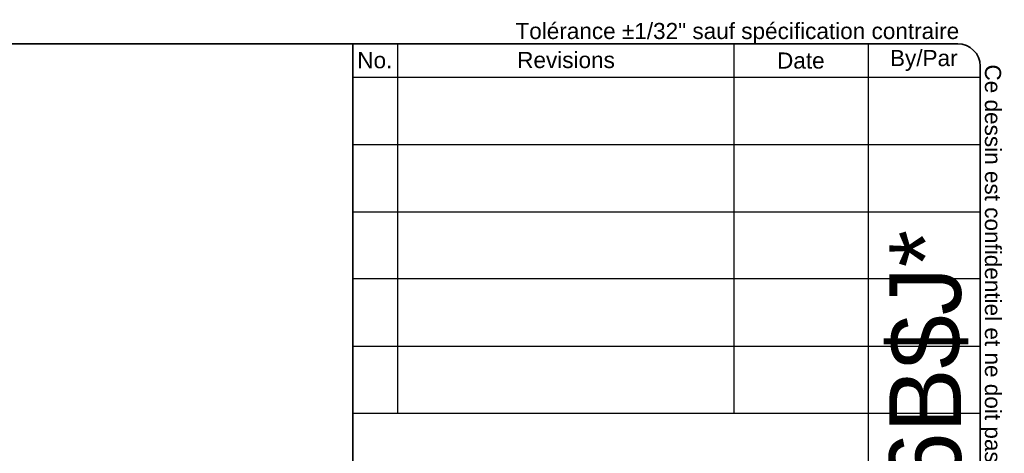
# Model space of a CAD drawing. Header units: inches. Extents: x 0 to 139, y -11 to 90.
# Tile 59 of 59: x 93 to 139, y 70 to 90. Entities that reach past the tile are written whole.
import ezdxf
from ezdxf.enums import TextEntityAlignment as Align

# ---------------------------------------------------------------- set-up
doc = ezdxf.new("R2010")
doc.units = ezdxf.units.IN
doc.header["$LTSCALE"] = 8.352245
doc.header["$MEASUREMENT"] = 0
doc.layers.get('0').update_dxf_attribs({"lineweight": 25})
doc.layers.add('Sketch Geometry(ANSI)', color=7, linetype='Continuous', lineweight=25)
doc.layers.add('Symbols(ANSI)', color=7, linetype='Continuous', lineweight=25)
doc.styles.add('Current-ANSI', font='arial.ttf')
doc.styles.add('Text Style44', font='arialbd.ttf')
doc.styles.add('Text Style83', font='FRE3OF9X.TTF')

# ---------------------------------------------------------------- blocks, each defined once
blk = doc.blocks.new('Title Blocks EXM - ANSI B')
at = {"layer": 'Sketch Geometry(ANSI)'}
for p, q in [((13.25, 10.687), (16.625, 10.687)), ((13.5, 10.687), (13.5, 8.625)), ((15.375, 10.687), (15.375, 8.625)), ((16.125, 10.687), (16.125, 3.5)), ((16.75, 10.562), (16.75, 0.375)), ((13.25, 10.5), (16.75, 10.5)), ((13.25, 10.125), (16.75, 10.125)), ((13.25, 9.75), (16.75, 9.75)), ((16.75, 9.375), (13.25, 9.375)), ((13.25, 9), (16.75, 9)), ((16.75, 9), (16.75, 8.625)), ((13.25, 8.625), (16.75, 8.625))]:
    blk.add_line(p, q, dxfattribs=at)
at = {"layer": 'Sketch Geometry(ANSI)', "linetype": 'Continuous', "lineweight": 35}
for q in [(13.25, 10.687), (13.25, 3.5)]:
    blk.add_line((13.25, 8.625), q, dxfattribs=at)
at = {"layer": 'Sketch Geometry(ANSI)'}
blk.add_arc((16.625, 10.562), 0.125, 0, 90, dxfattribs=at)
at = {"layer": 'Symbols(ANSI)', "color": 7, "char_height": 0.09, "attachment_point": 5, "style": 'Current-ANSI'}
for s, insert, width in [('Revisions', (14.4395, 10.5958), 1.873306), ('By/Par', (16.4354, 10.5938), 0.622018), ('No.', (13.3727, 10.5947), 0.250391), ('Date', (15.7494, 10.5928), 0.751347)]:
    blk.add_mtext(s, dxfattribs=dict(at, insert=insert, width=width))
at = {"layer": 'Symbols(ANSI)', "color": 7, "style": 'Current-ANSI'}
for tag, p in [('REV1', (13.3753, 10.3127)), ('REV1DATE', (15.7496, 10.31)), ('REV1BY', (16.4371, 10.3133)), ('REV2', (13.3734, 9.9377)), ('REV2DATE', (15.7475, 9.9406)), ('REV2BY', (16.4372, 9.9385)), ('REV3', (13.3741, 9.563)), ('REV3DATE', (15.7516, 9.563)), ('REV3BY', (16.4372, 9.5635)), ('REV4', (13.3766, 9.1879)), ('REV4DATE', (15.7516, 9.1879)), ('REV4BY', (16.4411, 9.1885)), ('REV5', (13.3734, 8.8129)), ('REV5DATE', (15.7516, 8.8129)), ('REV5BY', (16.4379, 8.8113)), ('MFG_APPROVED_DATE', (16.3934, 2.3745)), ('DETAIL_REV', (16.2494, 0.9257))]:
    blk.add_attdef(tag, text='', height=0.09, dxfattribs=at).set_placement(p, align=Align.MIDDLE_CENTER)
for tag, p in [('REV1DESC', (13.5255, 10.3098)), ('REV2DESC', (13.5253, 9.9374)), ('REV3DESC', (13.528, 9.5635)), ('REV4DESC', (13.533, 9.1903)), ('REV5DESC', (13.5322, 8.8113)), ('COMPANY', (14.1202, 2.375))]:
    blk.add_attdef(tag, text='', height=0.09, dxfattribs=at).set_placement(p, align=Align.MIDDLE_LEFT)
at = {"layer": 'Symbols(ANSI)', "color": 7, "style": 'Text Style83'}
blk.add_attdef('BARCODE_001', (16.6427, 3.9376), '', height=0.4, rotation=90, dxfattribs=at)
at = {"layer": 'Symbols(ANSI)', "color": 7}
for tag, p, height, style in [('IDW_DATE_001', (16.1168, 2.0799), 0.09, 'Current-ANSI'), ('MATERIEL_001', (13.9591, 1.7815), 0.09, 'Current-ANSI'), ('COLOR_001', (14.2747, 1.4037), 0.09, 'Current-ANSI'), ('FINISH_001', (16.106, 1.3941), 0.09, 'Current-ANSI'), ('IDW_DESC_001', (13.7196, 0.8851), 0.09, 'Current-ANSI'), ('Sheet_Number_001', (16.3416, 0.5807), 0.09, 'Current-ANSI'), ('IDW_REV_001', (15.9474, 0.3552), 0.14, 'Text Style44'), ('IDW_NAME_001', (13.7558, 0.3043), 0.14, 'Text Style44'), ('Number_of_sheets_001', (16.5509, 0.3301), 0.09, 'Current-ANSI')]:
    blk.add_attdef(tag, p, '', height=height, dxfattribs=dict(at, style=style))
blk = doc.blocks.new('Borders 1_EXM - B (Inch)-5412ES302006B_merged.idw')
at = {"layer": 'Sketch Geometry(ANSI)', "linetype": 'Continuous', "lineweight": 35}
for p, q in [((16.3979, 10.6915), (0.5229, 10.6915)), ((16.5229, 0.3795), (16.5229, 10.5665))]:
    blk.add_line(p, q, dxfattribs=at)
blk.add_arc((16.3979, 10.5665), 0.125, 0, 90, dxfattribs=at)
at = {"layer": 'Symbols(ANSI)', "color": 7, "insert": (13.9302, 10.6908), "char_height": 0.09, "attachment_point": 7, "style": 'Current-ANSI'}
blk.add_mtext('Tolérance ±1/32" sauf spécification contraire', dxfattribs=at)
at = {"layer": 'Symbols(ANSI)', "color": 7, "insert": (16.5222, 10.576), "char_height": 0.09, "attachment_point": 7, "rotation": 270, "style": 'Current-ANSI'}
blk.add_mtext('Ce dessin est confidentiel et ne doit pas être reproduit ou utilisé sans le consentement de EXM', dxfattribs=at)
at = {"layer": 'Symbols(ANSI)', "color": 7, "style": 'Current-ANSI'}
blk.add_attdef('FILENAME_AND_PATH_001', (6.0203, 10.7181), '', height=0.09, dxfattribs=at)

msp = doc.modelspace()

# ---------------------------------------------------------------- block references
at = {"xscale": 8.35224520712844, "yscale": 8.35224520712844, "zscale": 8.35224520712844}
msp.add_blockref('Borders 1_EXM - B (Inch)-5412ES302006B_merged.idw', (0, 0), dxfattribs=at)
ref = msp.add_blockref('Title Blocks EXM - ANSI B', (-1.8971, 0.0379), dxfattribs=dict(xscale=8.35224520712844, yscale=8.35224520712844, zscale=8.35224520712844))
ref.add_attrib('BARCODE_001', '*$H5412ES302006B$J*', (137.1071, 32.9257), dxfattribs={"layer": 'Symbols(ANSI)', "color": 7, "height": 3.340898, "rotation": 90, "style": 'Text Style83'})

doc.saveas('drawing.dxf')
